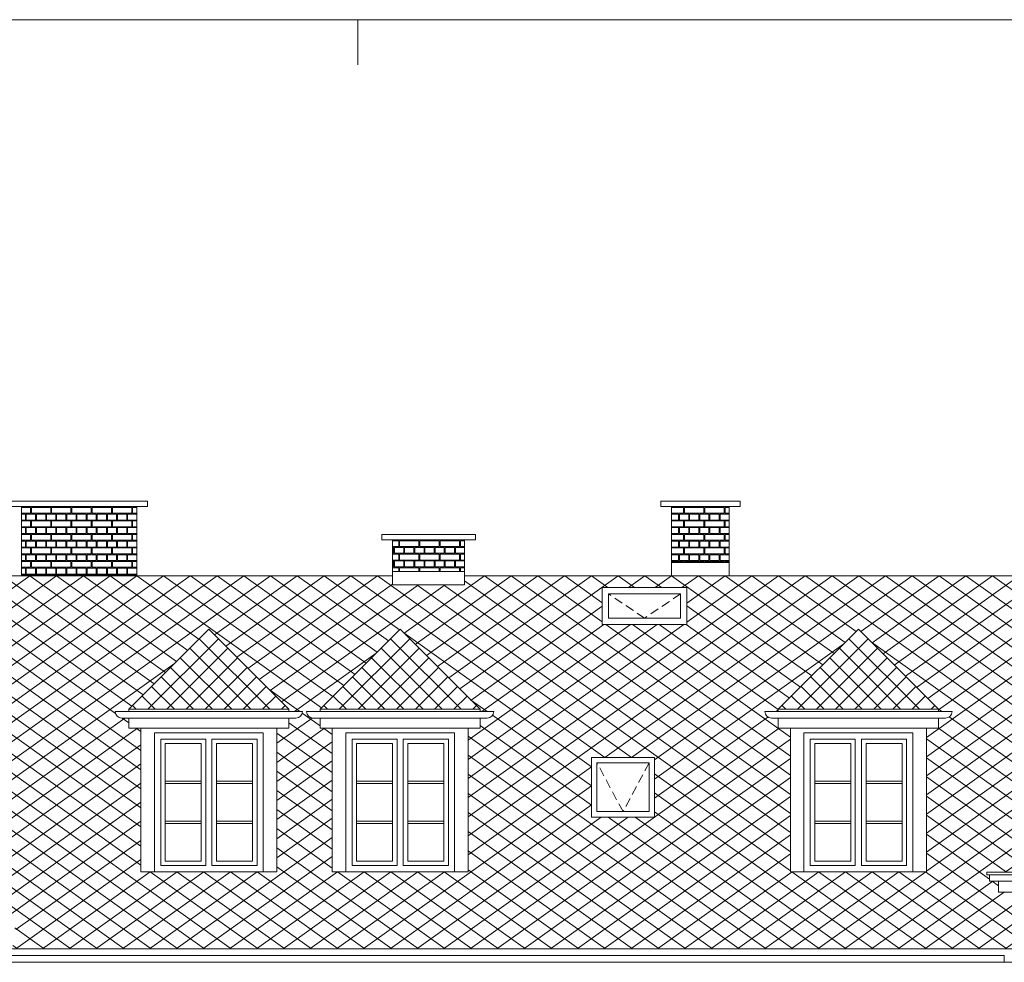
# Model space of a CAD drawing. Extents: x -394022 to -71759, y -12022 to 18278.
# Tile 15 of 91: x -306300 to -295364, y 7808 to 18278. Entities that reach past the tile are written whole.
import ezdxf

# ---------------------------------------------------------------- set-up
doc = ezdxf.new("R2010")
doc.units = 0
doc.header["$MEASUREMENT"] = 0
doc.linetypes.add('Krawędzie ukryte', pattern=[150, 100, -50])
doc.layers.add('Arch kolorystyka_Nr_Pióra__114', color=7, linetype='Continuous', lineweight=13, true_color=0xf1d696)
doc.layers.add('arch wypelnienia_Nr_Pióra__2', color=7, linetype='Continuous', lineweight=13, true_color=0x7f7f7f)
for name, color, linetype, lineweight in [('ARCH TABELA_Nr_Pióra__21', 7, 'Continuous', 13), ('INWENT DACH_Nr_Pióra__21', 7, 'Continuous', 13), ('INWENT ODWODNIENIE_Nr_Pióra__21', 7, 'Continuous', 13), ('INWENT ODWODNIENIE_Nr_Pióra__5', 7, 'Continuous', 13), ('INWENT. OKNA_Nr_Pióra__21', 7, 'Continuous', 13), ('INWENT. OKNA_Nr_Pióra__5', 7, 'Continuous', 13), ('INWENT.ŚCIANY_Nr_Pióra__21', 7, 'Continuous', 13)]:
    doc.layers.add(name, color=color, linetype=linetype, lineweight=lineweight)

# ---------------------------------------------------------------- blocks, each defined once
blk = doc.blocks.new('*X24')
at = {"layer": 'Arch kolorystyka_Nr_Pióra__114', "linetype": 'Continuous'}
for p, q in [((-299059, 12861), (-298925, 12861)), ((-298925, 12796), (-299059, 12796)), ((-298925, 12796), (-298925, 12861)), ((-298915, 12796), (-298915, 12861)), ((-298915, 12861), (-298700, 12861)), ((-298700, 12796), (-298915, 12796)), ((-298700, 12796), (-298700, 12861)), ((-298690, 12796), (-298690, 12861)), ((-298690, 12861), (-298475, 12861)), ((-298475, 12796), (-298690, 12796)), ((-298475, 12796), (-298475, 12861)), ((-298465, 12796), (-298465, 12861)), ((-298465, 12861), (-298419, 12861)), ((-298419, 12796), (-298465, 12796)), ((-298981, 12786), (-299059, 12786)), ((-298981, 12721), (-299059, 12721)), ((-299059, 12711), (-298925, 12711)), ((-298981, 12786), (-298981, 12721)), ((-298869, 12786), (-298971, 12786)), ((-298971, 12786), (-298971, 12721)), ((-298869, 12721), (-298971, 12721)), ((-298925, 12646), (-298925, 12711)), ((-298915, 12646), (-298915, 12711)), ((-298915, 12711), (-298700, 12711)), ((-298869, 12786), (-298869, 12721)), ((-298756, 12786), (-298859, 12786)), ((-298859, 12786), (-298859, 12721)), ((-298756, 12721), (-298859, 12721)), ((-298756, 12786), (-298756, 12721)), ((-298644, 12786), (-298746, 12786)), ((-298746, 12786), (-298746, 12721)), ((-298644, 12721), (-298746, 12721)), ((-298700, 12646), (-298700, 12711)), ((-298690, 12646), (-298690, 12711)), ((-298690, 12711), (-298475, 12711)), ((-298644, 12786), (-298644, 12721)), ((-298531, 12786), (-298634, 12786)), ((-298634, 12786), (-298634, 12721)), ((-298531, 12721), (-298634, 12721)), ((-298531, 12786), (-298531, 12721)), ((-298419, 12786), (-298521, 12786)), ((-298521, 12786), (-298521, 12721)), ((-298419, 12721), (-298521, 12721)), ((-298475, 12646), (-298475, 12711)), ((-298465, 12646), (-298465, 12711)), ((-298465, 12711), (-298419, 12711)), ((-298419, 12786), (-298419, 12721)), ((-298925, 12646), (-299059, 12646)), ((-298981, 12636), (-299059, 12636)), ((-298981, 12636), (-298981, 12571)), ((-298869, 12636), (-298971, 12636)), ((-298971, 12636), (-298971, 12571)), ((-298700, 12646), (-298915, 12646)), ((-298869, 12636), (-298869, 12571)), ((-298756, 12636), (-298859, 12636)), ((-298859, 12636), (-298859, 12571)), ((-298756, 12636), (-298756, 12571)), ((-298644, 12636), (-298746, 12636)), ((-298746, 12636), (-298746, 12571)), ((-298475, 12646), (-298690, 12646)), ((-298644, 12636), (-298644, 12571)), ((-298531, 12636), (-298634, 12636)), ((-298634, 12636), (-298634, 12571)), ((-298531, 12636), (-298531, 12571)), ((-298419, 12636), (-298521, 12636)), ((-298521, 12636), (-298521, 12571)), ((-298419, 12646), (-298465, 12646)), ((-298419, 12636), (-298419, 12571)), ((-298981, 12571), (-299059, 12571)), ((-299059, 12561), (-298925, 12561)), ((-298925, 12496), (-299059, 12496)), ((-298981, 12486), (-299059, 12486)), ((-298981, 12486), (-298981, 12421)), ((-298869, 12571), (-298971, 12571)), ((-298869, 12486), (-298971, 12486)), ((-298971, 12486), (-298971, 12421)), ((-298925, 12496), (-298925, 12561)), ((-298915, 12496), (-298915, 12561)), ((-298915, 12561), (-298700, 12561)), ((-298700, 12496), (-298915, 12496)), ((-298869, 12486), (-298869, 12421)), ((-298756, 12571), (-298859, 12571)), ((-298756, 12486), (-298859, 12486)), ((-298859, 12486), (-298859, 12421)), ((-298756, 12486), (-298756, 12421)), ((-298644, 12571), (-298746, 12571)), ((-298644, 12486), (-298746, 12486)), ((-298746, 12486), (-298746, 12421)), ((-298700, 12496), (-298700, 12561)), ((-298690, 12496), (-298690, 12561)), ((-298690, 12561), (-298475, 12561)), ((-298475, 12496), (-298690, 12496)), ((-298644, 12486), (-298644, 12421)), ((-298531, 12571), (-298634, 12571)), ((-298531, 12486), (-298634, 12486)), ((-298634, 12486), (-298634, 12421)), ((-298531, 12486), (-298531, 12421)), ((-298419, 12571), (-298521, 12571)), ((-298419, 12486), (-298521, 12486)), ((-298521, 12486), (-298521, 12421)), ((-298475, 12496), (-298475, 12561)), ((-298465, 12496), (-298465, 12561)), ((-298465, 12561), (-298419, 12561)), ((-298419, 12496), (-298465, 12496)), ((-298419, 12486), (-298419, 12421)), ((-298981, 12421), (-299059, 12421)), ((-299059, 12411), (-298925, 12411)), ((-298869, 12421), (-298971, 12421)), ((-298925, 12346), (-298925, 12411)), ((-298915, 12346), (-298915, 12411)), ((-298915, 12411), (-298700, 12411)), ((-298756, 12421), (-298859, 12421)), ((-298644, 12421), (-298746, 12421)), ((-298700, 12346), (-298700, 12411)), ((-298690, 12346), (-298690, 12411)), ((-298690, 12411), (-298475, 12411)), ((-298531, 12421), (-298634, 12421)), ((-298419, 12421), (-298521, 12421)), ((-298475, 12346), (-298475, 12411)), ((-298465, 12346), (-298465, 12411)), ((-298465, 12411), (-298419, 12411)), ((-298925, 12346), (-299059, 12346)), ((-298981, 12336), (-299059, 12336)), ((-298981, 12271), (-299059, 12271)), ((-299059, 12261), (-298925, 12261)), ((-298981, 12336), (-298981, 12271)), ((-298869, 12336), (-298971, 12336)), ((-298971, 12336), (-298971, 12271)), ((-298869, 12271), (-298971, 12271)), ((-298925, 12251), (-298925, 12261)), ((-298700, 12346), (-298915, 12346)), ((-298915, 12251), (-298915, 12261)), ((-298915, 12261), (-298700, 12261)), ((-298869, 12336), (-298869, 12271)), ((-298756, 12336), (-298859, 12336)), ((-298859, 12336), (-298859, 12271)), ((-298756, 12271), (-298859, 12271)), ((-298756, 12336), (-298756, 12271)), ((-298644, 12336), (-298746, 12336)), ((-298746, 12336), (-298746, 12271)), ((-298644, 12271), (-298746, 12271)), ((-298700, 12251), (-298700, 12261)), ((-298475, 12346), (-298690, 12346)), ((-298690, 12251), (-298690, 12261)), ((-298690, 12261), (-298475, 12261)), ((-298644, 12336), (-298644, 12271)), ((-298531, 12336), (-298634, 12336)), ((-298634, 12336), (-298634, 12271)), ((-298531, 12271), (-298634, 12271)), ((-298531, 12336), (-298531, 12271)), ((-298419, 12336), (-298521, 12336)), ((-298521, 12336), (-298521, 12271)), ((-298419, 12271), (-298521, 12271)), ((-298475, 12251), (-298475, 12261)), ((-298419, 12346), (-298465, 12346)), ((-298465, 12251), (-298465, 12261)), ((-298465, 12261), (-298419, 12261)), ((-298419, 12336), (-298419, 12271))]:
    blk.add_line(p, q, dxfattribs=at)
blk = doc.blocks.new('Wypełnienie_12')
at = {"layer": 'Arch kolorystyka_Nr_Pióra__114', "linetype": 'Continuous'}
blk.add_blockref('*X24', (0, 0), dxfattribs=at)
blk = doc.blocks.new('*X26')
at = {"layer": 'Arch kolorystyka_Nr_Pióra__114', "linetype": 'Continuous'}
for p, q in [((-306279, 12861), (-306180, 12861)), ((-306180, 12796), (-306279, 12796)), ((-306180, 12796), (-306180, 12861)), ((-306170, 12796), (-306170, 12861)), ((-306170, 12861), (-305955, 12861)), ((-305955, 12796), (-306170, 12796)), ((-305955, 12796), (-305955, 12861)), ((-305945, 12796), (-305945, 12861)), ((-305945, 12861), (-305730, 12861)), ((-305730, 12796), (-305945, 12796)), ((-305730, 12796), (-305730, 12861)), ((-305720, 12796), (-305720, 12861)), ((-305720, 12861), (-305505, 12861)), ((-305505, 12796), (-305720, 12796)), ((-305505, 12796), (-305505, 12861)), ((-305495, 12796), (-305495, 12861)), ((-305495, 12861), (-305280, 12861)), ((-305280, 12796), (-305495, 12796)), ((-305280, 12796), (-305280, 12861)), ((-305270, 12796), (-305270, 12861)), ((-305270, 12861), (-305055, 12861)), ((-305055, 12796), (-305270, 12796)), ((-305055, 12796), (-305055, 12861)), ((-305045, 12796), (-305045, 12861)), ((-305045, 12861), (-304999, 12861)), ((-304999, 12796), (-305045, 12796)), ((-306236, 12786), (-306279, 12786)), ((-306236, 12721), (-306279, 12721)), ((-306279, 12711), (-306180, 12711)), ((-306236, 12786), (-306236, 12721)), ((-306124, 12786), (-306226, 12786)), ((-306226, 12786), (-306226, 12721)), ((-306124, 12721), (-306226, 12721)), ((-306180, 12646), (-306180, 12711)), ((-306170, 12646), (-306170, 12711)), ((-306170, 12711), (-305955, 12711)), ((-306124, 12786), (-306124, 12721)), ((-306011, 12786), (-306114, 12786)), ((-306114, 12786), (-306114, 12721)), ((-306011, 12721), (-306114, 12721)), ((-306011, 12786), (-306011, 12721)), ((-305899, 12786), (-306001, 12786)), ((-306001, 12786), (-306001, 12721)), ((-305899, 12721), (-306001, 12721)), ((-305955, 12646), (-305955, 12711)), ((-305945, 12646), (-305945, 12711)), ((-305945, 12711), (-305730, 12711)), ((-305899, 12786), (-305899, 12721)), ((-305786, 12786), (-305889, 12786)), ((-305889, 12786), (-305889, 12721)), ((-305786, 12721), (-305889, 12721)), ((-305786, 12786), (-305786, 12721)), ((-305674, 12786), (-305776, 12786)), ((-305776, 12786), (-305776, 12721)), ((-305674, 12721), (-305776, 12721)), ((-305730, 12646), (-305730, 12711)), ((-305720, 12646), (-305720, 12711)), ((-305720, 12711), (-305505, 12711)), ((-305674, 12786), (-305674, 12721)), ((-305561, 12786), (-305664, 12786)), ((-305664, 12786), (-305664, 12721)), ((-305561, 12721), (-305664, 12721)), ((-305561, 12786), (-305561, 12721)), ((-305449, 12786), (-305551, 12786)), ((-305551, 12786), (-305551, 12721)), ((-305449, 12721), (-305551, 12721)), ((-305505, 12646), (-305505, 12711)), ((-305495, 12646), (-305495, 12711)), ((-305495, 12711), (-305280, 12711)), ((-305449, 12786), (-305449, 12721)), ((-305336, 12786), (-305439, 12786)), ((-305439, 12786), (-305439, 12721)), ((-305336, 12721), (-305439, 12721)), ((-305336, 12786), (-305336, 12721)), ((-305224, 12786), (-305326, 12786)), ((-305326, 12786), (-305326, 12721)), ((-305224, 12721), (-305326, 12721)), ((-305280, 12646), (-305280, 12711)), ((-305270, 12646), (-305270, 12711)), ((-305270, 12711), (-305055, 12711)), ((-305224, 12786), (-305224, 12721)), ((-305111, 12786), (-305214, 12786)), ((-305214, 12786), (-305214, 12721)), ((-305111, 12721), (-305214, 12721)), ((-305111, 12786), (-305111, 12721)), ((-304999, 12786), (-305101, 12786)), ((-305101, 12786), (-305101, 12721)), ((-304999, 12721), (-305101, 12721)), ((-305055, 12646), (-305055, 12711)), ((-305045, 12646), (-305045, 12711)), ((-305045, 12711), (-304999, 12711)), ((-304999, 12786), (-304999, 12721)), ((-306180, 12646), (-306279, 12646)), ((-306236, 12636), (-306279, 12636)), ((-306236, 12636), (-306236, 12571)), ((-306124, 12636), (-306226, 12636)), ((-306226, 12636), (-306226, 12571)), ((-305955, 12646), (-306170, 12646)), ((-306124, 12636), (-306124, 12571)), ((-306011, 12636), (-306114, 12636)), ((-306114, 12636), (-306114, 12571)), ((-306011, 12636), (-306011, 12571)), ((-305899, 12636), (-306001, 12636)), ((-306001, 12636), (-306001, 12571)), ((-305730, 12646), (-305945, 12646)), ((-305899, 12636), (-305899, 12571)), ((-305786, 12636), (-305889, 12636)), ((-305889, 12636), (-305889, 12571)), ((-305786, 12636), (-305786, 12571)), ((-305674, 12636), (-305776, 12636)), ((-305776, 12636), (-305776, 12571)), ((-305505, 12646), (-305720, 12646)), ((-305674, 12636), (-305674, 12571)), ((-305561, 12636), (-305664, 12636)), ((-305664, 12636), (-305664, 12571)), ((-305561, 12636), (-305561, 12571)), ((-305449, 12636), (-305551, 12636)), ((-305551, 12636), (-305551, 12571)), ((-305280, 12646), (-305495, 12646)), ((-305449, 12636), (-305449, 12571)), ((-305336, 12636), (-305439, 12636)), ((-305439, 12636), (-305439, 12571)), ((-305336, 12636), (-305336, 12571)), ((-305224, 12636), (-305326, 12636)), ((-305326, 12636), (-305326, 12571)), ((-305055, 12646), (-305270, 12646)), ((-305224, 12636), (-305224, 12571)), ((-305111, 12636), (-305214, 12636)), ((-305214, 12636), (-305214, 12571)), ((-305111, 12636), (-305111, 12571)), ((-304999, 12636), (-305101, 12636)), ((-305101, 12636), (-305101, 12571)), ((-304999, 12646), (-305045, 12646)), ((-304999, 12636), (-304999, 12571)), ((-306236, 12571), (-306279, 12571)), ((-306279, 12561), (-306180, 12561)), ((-306180, 12496), (-306279, 12496)), ((-306236, 12486), (-306279, 12486)), ((-306236, 12486), (-306236, 12421)), ((-306124, 12571), (-306226, 12571)), ((-306124, 12486), (-306226, 12486)), ((-306226, 12486), (-306226, 12421)), ((-306180, 12496), (-306180, 12561)), ((-306170, 12496), (-306170, 12561)), ((-306170, 12561), (-305955, 12561)), ((-305955, 12496), (-306170, 12496)), ((-306124, 12486), (-306124, 12421)), ((-306011, 12571), (-306114, 12571)), ((-306011, 12486), (-306114, 12486)), ((-306114, 12486), (-306114, 12421)), ((-306011, 12486), (-306011, 12421)), ((-305899, 12571), (-306001, 12571)), ((-305899, 12486), (-306001, 12486)), ((-306001, 12486), (-306001, 12421)), ((-305955, 12496), (-305955, 12561)), ((-305945, 12496), (-305945, 12561)), ((-305945, 12561), (-305730, 12561)), ((-305730, 12496), (-305945, 12496)), ((-305899, 12486), (-305899, 12421)), ((-305786, 12571), (-305889, 12571)), ((-305786, 12486), (-305889, 12486)), ((-305889, 12486), (-305889, 12421)), ((-305786, 12486), (-305786, 12421)), ((-305674, 12571), (-305776, 12571)), ((-305674, 12486), (-305776, 12486)), ((-305776, 12486), (-305776, 12421)), ((-305730, 12496), (-305730, 12561)), ((-305720, 12496), (-305720, 12561)), ((-305720, 12561), (-305505, 12561)), ((-305505, 12496), (-305720, 12496)), ((-305674, 12486), (-305674, 12421)), ((-305561, 12571), (-305664, 12571)), ((-305561, 12486), (-305664, 12486)), ((-305664, 12486), (-305664, 12421)), ((-305561, 12486), (-305561, 12421)), ((-305449, 12571), (-305551, 12571)), ((-305449, 12486), (-305551, 12486)), ((-305551, 12486), (-305551, 12421)), ((-305505, 12496), (-305505, 12561)), ((-305495, 12496), (-305495, 12561)), ((-305495, 12561), (-305280, 12561)), ((-305280, 12496), (-305495, 12496)), ((-305449, 12486), (-305449, 12421)), ((-305336, 12571), (-305439, 12571)), ((-305336, 12486), (-305439, 12486)), ((-305439, 12486), (-305439, 12421)), ((-305336, 12486), (-305336, 12421)), ((-305224, 12571), (-305326, 12571)), ((-305224, 12486), (-305326, 12486)), ((-305326, 12486), (-305326, 12421)), ((-305280, 12496), (-305280, 12561)), ((-305270, 12496), (-305270, 12561)), ((-305270, 12561), (-305055, 12561)), ((-305055, 12496), (-305270, 12496)), ((-305224, 12486), (-305224, 12421)), ((-305111, 12571), (-305214, 12571)), ((-305111, 12486), (-305214, 12486)), ((-305214, 12486), (-305214, 12421)), ((-305111, 12486), (-305111, 12421)), ((-304999, 12571), (-305101, 12571)), ((-304999, 12486), (-305101, 12486)), ((-305101, 12486), (-305101, 12421)), ((-305055, 12496), (-305055, 12561)), ((-305045, 12496), (-305045, 12561)), ((-305045, 12561), (-304999, 12561)), ((-304999, 12496), (-305045, 12496)), ((-304999, 12486), (-304999, 12421)), ((-306236, 12421), (-306279, 12421)), ((-306279, 12411), (-306180, 12411)), ((-306124, 12421), (-306226, 12421)), ((-306180, 12346), (-306180, 12411)), ((-306170, 12346), (-306170, 12411)), ((-306170, 12411), (-305955, 12411)), ((-306011, 12421), (-306114, 12421)), ((-305899, 12421), (-306001, 12421)), ((-305955, 12346), (-305955, 12411)), ((-305945, 12346), (-305945, 12411)), ((-305945, 12411), (-305730, 12411)), ((-305786, 12421), (-305889, 12421)), ((-305674, 12421), (-305776, 12421)), ((-305730, 12346), (-305730, 12411)), ((-305720, 12346), (-305720, 12411)), ((-305720, 12411), (-305505, 12411)), ((-305561, 12421), (-305664, 12421)), ((-305449, 12421), (-305551, 12421)), ((-305505, 12346), (-305505, 12411)), ((-305495, 12346), (-305495, 12411)), ((-305495, 12411), (-305280, 12411)), ((-305336, 12421), (-305439, 12421)), ((-305224, 12421), (-305326, 12421)), ((-305280, 12346), (-305280, 12411)), ((-305270, 12346), (-305270, 12411)), ((-305270, 12411), (-305055, 12411)), ((-305111, 12421), (-305214, 12421)), ((-304999, 12421), (-305101, 12421)), ((-305055, 12346), (-305055, 12411)), ((-305045, 12346), (-305045, 12411)), ((-305045, 12411), (-304999, 12411)), ((-306180, 12346), (-306279, 12346)), ((-306236, 12336), (-306279, 12336)), ((-306236, 12271), (-306279, 12271)), ((-306279, 12261), (-306180, 12261)), ((-306236, 12336), (-306236, 12271)), ((-306124, 12336), (-306226, 12336)), ((-306226, 12336), (-306226, 12271)), ((-306124, 12271), (-306226, 12271)), ((-306180, 12196), (-306180, 12261)), ((-305955, 12346), (-306170, 12346)), ((-306170, 12196), (-306170, 12261)), ((-306170, 12261), (-305955, 12261)), ((-306124, 12336), (-306124, 12271)), ((-306011, 12336), (-306114, 12336)), ((-306114, 12336), (-306114, 12271)), ((-306011, 12271), (-306114, 12271)), ((-306011, 12336), (-306011, 12271)), ((-305899, 12336), (-306001, 12336)), ((-306001, 12336), (-306001, 12271)), ((-305899, 12271), (-306001, 12271)), ((-305955, 12196), (-305955, 12261)), ((-305730, 12346), (-305945, 12346)), ((-305945, 12196), (-305945, 12261)), ((-305945, 12261), (-305730, 12261)), ((-305899, 12336), (-305899, 12271)), ((-305786, 12336), (-305889, 12336)), ((-305889, 12336), (-305889, 12271)), ((-305786, 12271), (-305889, 12271)), ((-305786, 12336), (-305786, 12271)), ((-305674, 12336), (-305776, 12336)), ((-305776, 12336), (-305776, 12271)), ((-305674, 12271), (-305776, 12271)), ((-305730, 12196), (-305730, 12261)), ((-305505, 12346), (-305720, 12346)), ((-305720, 12196), (-305720, 12261)), ((-305720, 12261), (-305505, 12261)), ((-305674, 12336), (-305674, 12271)), ((-305561, 12336), (-305664, 12336)), ((-305664, 12336), (-305664, 12271)), ((-305561, 12271), (-305664, 12271)), ((-305561, 12336), (-305561, 12271)), ((-305449, 12336), (-305551, 12336)), ((-305551, 12336), (-305551, 12271)), ((-305449, 12271), (-305551, 12271)), ((-305505, 12196), (-305505, 12261)), ((-305280, 12346), (-305495, 12346)), ((-305495, 12196), (-305495, 12261)), ((-305495, 12261), (-305280, 12261)), ((-305449, 12336), (-305449, 12271)), ((-305336, 12336), (-305439, 12336)), ((-305439, 12336), (-305439, 12271)), ((-305336, 12271), (-305439, 12271)), ((-305336, 12336), (-305336, 12271)), ((-305224, 12336), (-305326, 12336)), ((-305326, 12336), (-305326, 12271)), ((-305224, 12271), (-305326, 12271)), ((-305280, 12196), (-305280, 12261)), ((-305055, 12346), (-305270, 12346)), ((-305270, 12196), (-305270, 12261)), ((-305270, 12261), (-305055, 12261)), ((-305224, 12336), (-305224, 12271)), ((-305111, 12336), (-305214, 12336)), ((-305214, 12336), (-305214, 12271)), ((-305111, 12271), (-305214, 12271)), ((-305111, 12336), (-305111, 12271)), ((-304999, 12336), (-305101, 12336)), ((-305101, 12336), (-305101, 12271)), ((-304999, 12271), (-305101, 12271)), ((-305055, 12196), (-305055, 12261)), ((-304999, 12346), (-305045, 12346)), ((-305045, 12196), (-305045, 12261)), ((-305045, 12261), (-304999, 12261)), ((-304999, 12336), (-304999, 12271)), ((-306180, 12196), (-306279, 12196)), ((-306236, 12186), (-306279, 12186)), ((-306236, 12186), (-306236, 12121)), ((-306124, 12186), (-306226, 12186)), ((-306226, 12186), (-306226, 12121)), ((-305955, 12196), (-306170, 12196)), ((-306124, 12186), (-306124, 12121)), ((-306011, 12186), (-306114, 12186)), ((-306114, 12186), (-306114, 12121)), ((-306011, 12186), (-306011, 12121)), ((-305899, 12186), (-306001, 12186)), ((-306001, 12186), (-306001, 12121)), ((-305730, 12196), (-305945, 12196)), ((-305899, 12186), (-305899, 12121)), ((-305786, 12186), (-305889, 12186)), ((-305889, 12186), (-305889, 12121)), ((-305786, 12186), (-305786, 12121)), ((-305674, 12186), (-305776, 12186)), ((-305776, 12186), (-305776, 12121)), ((-305505, 12196), (-305720, 12196)), ((-305674, 12186), (-305674, 12121)), ((-305561, 12186), (-305664, 12186)), ((-305664, 12186), (-305664, 12121)), ((-305561, 12186), (-305561, 12121)), ((-305449, 12186), (-305551, 12186)), ((-305551, 12186), (-305551, 12121)), ((-305280, 12196), (-305495, 12196)), ((-305449, 12186), (-305449, 12121)), ((-305336, 12186), (-305439, 12186)), ((-305439, 12186), (-305439, 12121)), ((-305336, 12186), (-305336, 12121)), ((-305224, 12186), (-305326, 12186)), ((-305326, 12186), (-305326, 12121)), ((-305055, 12196), (-305270, 12196)), ((-305224, 12186), (-305224, 12121)), ((-305111, 12186), (-305214, 12186)), ((-305214, 12186), (-305214, 12121)), ((-305111, 12186), (-305111, 12121)), ((-304999, 12186), (-305101, 12186)), ((-305101, 12186), (-305101, 12121)), ((-304999, 12196), (-305045, 12196)), ((-304999, 12186), (-304999, 12121)), ((-306236, 12121), (-306279, 12121)), ((-306279, 12111), (-306180, 12111)), ((-306124, 12121), (-306226, 12121)), ((-306180, 12101), (-306180, 12111)), ((-306170, 12101), (-306170, 12111)), ((-306170, 12111), (-305955, 12111)), ((-306011, 12121), (-306114, 12121)), ((-305899, 12121), (-306001, 12121)), ((-305955, 12101), (-305955, 12111)), ((-305945, 12101), (-305945, 12111)), ((-305945, 12111), (-305730, 12111)), ((-305786, 12121), (-305889, 12121)), ((-305674, 12121), (-305776, 12121)), ((-305730, 12101), (-305730, 12111)), ((-305720, 12101), (-305720, 12111)), ((-305720, 12111), (-305505, 12111)), ((-305561, 12121), (-305664, 12121)), ((-305449, 12121), (-305551, 12121)), ((-305505, 12101), (-305505, 12111)), ((-305495, 12101), (-305495, 12111)), ((-305495, 12111), (-305280, 12111)), ((-305336, 12121), (-305439, 12121)), ((-305224, 12121), (-305326, 12121)), ((-305280, 12101), (-305280, 12111)), ((-305270, 12101), (-305270, 12111)), ((-305270, 12111), (-305055, 12111)), ((-305111, 12121), (-305214, 12121)), ((-304999, 12121), (-305101, 12121)), ((-305055, 12101), (-305055, 12111)), ((-305045, 12101), (-305045, 12111)), ((-305045, 12111), (-304999, 12111))]:
    blk.add_line(p, q, dxfattribs=at)
blk = doc.blocks.new('Wypełnienie_13')
at = {"layer": 'Arch kolorystyka_Nr_Pióra__114', "linetype": 'Continuous'}
blk.add_blockref('*X26', (0, 0), dxfattribs=at)
blk = doc.blocks.new('*X30')
at = {"layer": 'Arch kolorystyka_Nr_Pióra__114', "linetype": 'Continuous'}
for p, q in [((-302159, 12491), (-302090, 12491)), ((-302090, 12426), (-302090, 12491)), ((-302080, 12426), (-302080, 12491)), ((-302080, 12491), (-301865, 12491)), ((-301865, 12426), (-301865, 12491)), ((-301855, 12426), (-301855, 12491)), ((-301855, 12491), (-301640, 12491)), ((-301640, 12426), (-301640, 12491)), ((-301630, 12426), (-301630, 12491)), ((-301630, 12491), (-301415, 12491)), ((-301415, 12426), (-301415, 12491)), ((-301405, 12426), (-301405, 12491)), ((-301405, 12491), (-301359, 12491)), ((-302090, 12426), (-302159, 12426)), ((-302146, 12416), (-302159, 12416)), ((-302146, 12416), (-302146, 12351)), ((-302034, 12416), (-302136, 12416)), ((-302136, 12416), (-302136, 12351)), ((-301865, 12426), (-302080, 12426)), ((-302034, 12416), (-302034, 12351)), ((-301921, 12416), (-302024, 12416)), ((-302024, 12416), (-302024, 12351)), ((-301921, 12416), (-301921, 12351)), ((-301809, 12416), (-301911, 12416)), ((-301911, 12416), (-301911, 12351)), ((-301640, 12426), (-301855, 12426)), ((-301809, 12416), (-301809, 12351)), ((-301696, 12416), (-301799, 12416)), ((-301799, 12416), (-301799, 12351)), ((-301696, 12416), (-301696, 12351)), ((-301584, 12416), (-301686, 12416)), ((-301686, 12416), (-301686, 12351)), ((-301415, 12426), (-301630, 12426)), ((-301584, 12416), (-301584, 12351)), ((-301471, 12416), (-301574, 12416)), ((-301574, 12416), (-301574, 12351)), ((-301471, 12416), (-301471, 12351)), ((-301359, 12416), (-301461, 12416)), ((-301461, 12416), (-301461, 12351)), ((-301359, 12426), (-301405, 12426)), ((-301359, 12416), (-301359, 12351)), ((-302146, 12351), (-302159, 12351)), ((-302159, 12341), (-302090, 12341)), ((-302090, 12276), (-302159, 12276)), ((-302146, 12266), (-302159, 12266)), ((-302146, 12266), (-302146, 12201)), ((-302034, 12351), (-302136, 12351)), ((-302034, 12266), (-302136, 12266)), ((-302136, 12266), (-302136, 12201)), ((-302090, 12276), (-302090, 12341)), ((-302080, 12276), (-302080, 12341)), ((-302080, 12341), (-301865, 12341)), ((-301865, 12276), (-302080, 12276)), ((-302034, 12266), (-302034, 12201)), ((-301921, 12351), (-302024, 12351)), ((-301921, 12266), (-302024, 12266)), ((-302024, 12266), (-302024, 12201)), ((-301921, 12266), (-301921, 12201)), ((-301809, 12351), (-301911, 12351)), ((-301809, 12266), (-301911, 12266)), ((-301911, 12266), (-301911, 12201)), ((-301865, 12276), (-301865, 12341)), ((-301855, 12276), (-301855, 12341)), ((-301855, 12341), (-301640, 12341)), ((-301640, 12276), (-301855, 12276)), ((-301809, 12266), (-301809, 12201)), ((-301696, 12351), (-301799, 12351)), ((-301696, 12266), (-301799, 12266)), ((-301799, 12266), (-301799, 12201)), ((-301696, 12266), (-301696, 12201)), ((-301584, 12351), (-301686, 12351)), ((-301584, 12266), (-301686, 12266)), ((-301686, 12266), (-301686, 12201)), ((-301640, 12276), (-301640, 12341)), ((-301630, 12276), (-301630, 12341)), ((-301630, 12341), (-301415, 12341)), ((-301415, 12276), (-301630, 12276)), ((-301584, 12266), (-301584, 12201)), ((-301471, 12351), (-301574, 12351)), ((-301471, 12266), (-301574, 12266)), ((-301574, 12266), (-301574, 12201)), ((-301471, 12266), (-301471, 12201)), ((-301359, 12351), (-301461, 12351)), ((-301359, 12266), (-301461, 12266)), ((-301461, 12266), (-301461, 12201)), ((-301415, 12276), (-301415, 12341)), ((-301405, 12276), (-301405, 12341)), ((-301405, 12341), (-301359, 12341)), ((-301359, 12276), (-301405, 12276)), ((-301359, 12266), (-301359, 12201)), ((-302146, 12201), (-302159, 12201)), ((-302159, 12191), (-302090, 12191)), ((-302034, 12201), (-302136, 12201)), ((-302090, 12151), (-302090, 12191)), ((-302080, 12151), (-302080, 12191)), ((-302080, 12191), (-301865, 12191)), ((-301921, 12201), (-302024, 12201)), ((-301809, 12201), (-301911, 12201)), ((-301865, 12151), (-301865, 12191)), ((-301855, 12151), (-301855, 12191)), ((-301855, 12191), (-301640, 12191)), ((-301696, 12201), (-301799, 12201)), ((-301584, 12201), (-301686, 12201)), ((-301640, 12151), (-301640, 12191)), ((-301630, 12151), (-301630, 12191)), ((-301630, 12191), (-301415, 12191)), ((-301471, 12201), (-301574, 12201)), ((-301359, 12201), (-301461, 12201)), ((-301415, 12151), (-301415, 12191)), ((-301405, 12151), (-301405, 12191)), ((-301405, 12191), (-301359, 12191))]:
    blk.add_line(p, q, dxfattribs=at)
blk = doc.blocks.new('Wypełnienie_15')
at = {"layer": 'Arch kolorystyka_Nr_Pióra__114', "linetype": 'Continuous'}
blk.add_blockref('*X30', (0, 0), dxfattribs=at)

msp = doc.modelspace()

# ---------------------------------------------------------------- hatches: boundary and pattern name
at = {"layer": 'arch wypelnienia_Nr_Pióra__2', "linetype": 'Continuous'}
h = msp.add_hatch(dxfattribs=at)
h.set_pattern_fill('Concrete_Block', color=256, style=0, pattern_type=2)
h.set_pattern_definition([(144.4623, (-299058.74, 12100.65), (148.4924, 106.066), []), (35.5377, (-299058.74, 12100.65), (-148.4924, 106.066), [])])
h.paths.add_polyline_path([(-308293.1, 12100.6), (-306588.7, 10869), (-306438.7, 10868.4, -0.4062368), (-306513.7, 10793.4), (-306588.7, 10793.4), (-306588.7, 10653.2), (-306788.7, 10653.2), (-306788.7, 8765), (-306320.4, 8145.4), (-306320.4, 8075), (-306328.7, 8075), (-306328.7, 8053.2), (-306348.7, 8053.2), (-306348.7, 8023.2), (-306368.7, 8023.2), (-306368.7, 7993.2), (-306388.7, 7993.2), (-306388.7, 7957.6), (-295228.7, 7957.6), (-295228.7, 8488.2), (-295328.7, 8488.2), (-295328.7, 8588.2), (-295428.7, 8588.2), (-295428.7, 8708.2), (-295528.7, 8708.2), (-295528.7, 8778.2), (-295558.7, 8778.2), (-295558.7, 8808.2), (-290128.7, 8808.2), (-290078.7, 8808.2), (-289228.7, 9296.1), (-289228.7, 9324.8), (-289228.7, 10408.2), (-289363.7, 10408.2), (-289363.7, 10520.3), (-289438.7, 10520.3, -0.4118753), (-289513.7, 10594.7), (-289363.7, 10594.7), (-289363.7, 10618.2), (-288473.7, 11508.2), (-288118.7, 11508.2), (-288118.7, 12100.6), (-298418.7, 12100.6), (-299058.7, 12100.6), (-301358.7, 12100.6), (-301358.7, 12000.6), (-302158.7, 12000.6), (-302158.7, 12100.6), (-306548.7, 12100.6), (-306548.7, 11774.4), (-307738.7, 11774.4), (-307738.7, 12100.6)], flags=0)
h.paths.add_polyline_path([(-305163.7, 10520.3, -0.4118753), (-305238.7, 10594.7), (-305088.7, 10594.7), (-305088.7, 10618.2), (-304198.7, 11508.2), (-303308.7, 10618.2), (-303308.7, 10594.7), (-303158.7, 10594.7, -0.4118753), (-303233.7, 10520.3), (-303308.7, 10520.3), (-303308.7, 10408.2), (-303443.7, 10408.2), (-303443.7, 8813.2), (-303593.7, 8813.2), (-304803.7, 8813.2), (-304953.7, 8813.2), (-304953.7, 10408.2), (-305088.7, 10408.2), (-305088.7, 10520.3)], flags=0)
h.paths.add_polyline_path([(-303113.7, 10594.7), (-302963.7, 10594.7), (-302963.7, 10618.2), (-302073.7, 11508.2), (-301183.7, 10618.2), (-301183.7, 10594.7), (-301033.7, 10594.7, -0.4118753), (-301108.7, 10520.3), (-301183.7, 10520.3), (-301183.7, 10408.2), (-301318.7, 10408.2), (-301318.7, 8813.2), (-301468.7, 8813.2), (-302678.7, 8813.2), (-302828.7, 8813.2), (-302828.7, 10408.2), (-302963.7, 10408.2), (-302963.7, 10520.3), (-303038.7, 10520.3, -0.4118753)], flags=0)
h.paths.add_polyline_path([(-297948.7, 10520.3, -0.4142136), (-298023.7, 10595.3), (-297873.7, 10595.3), (-297873.7, 10618.2), (-296983.7, 11508.2), (-296093.7, 10618.2), (-296093.7, 10595.3), (-296093.7, 10594.7), (-295943.7, 10594.7, -0.4118753), (-296018.7, 10520.3), (-296093.7, 10520.3), (-296093.7, 10408.2), (-296228.7, 10408.2), (-296228.7, 8813.2), (-297738.7, 8813.2), (-297738.7, 10408.2), (-297873.7, 10408.2), (-297873.7, 10520.3)], flags=0)
h.paths.add_polyline_path([(-293973.7, 10595.3), (-293823.7, 10595.3), (-293823.7, 10618.2), (-292933.7, 11508.2), (-292043.7, 10618.2), (-292043.7, 10595.3), (-292043.7, 10594.7), (-291893.7, 10594.7, -0.4118753), (-291968.7, 10520.3), (-292043.7, 10520.3), (-292043.7, 10408.2), (-292178.7, 10408.2), (-292178.7, 8813.2), (-293688.7, 8813.2), (-293688.7, 10408.2), (-293823.7, 10408.2), (-293823.7, 10520.3), (-293898.7, 10520.3, -0.4142136)], flags=0)
h.paths.add_polyline_path([(-299948.7, 9421.5), (-299948.7, 10084.7), (-299248.7, 10084.7), (-299248.7, 9421.5)], flags=0)
h.paths.add_polyline_path([(-291458.7, 9421.5), (-291458.7, 10084.7), (-290758.7, 10084.7), (-290758.7, 9421.5)], flags=0)
h.paths.add_polyline_path([(-299828.7, 11562), (-299828.7, 11970.2), (-298888.7, 11970.2), (-298888.7, 11562)], flags=0)
h = msp.add_hatch(dxfattribs=at)
h.set_pattern_fill('Concrete_Block', color=256, style=0, pattern_type=2)
h.set_pattern_definition([(135, (-304198.74, 11508.18), (106.066, 106.066), []), (45, (-304198.74, 11508.18), (-106.066, 106.066), [])])
h.paths.add_polyline_path([(-305088.7, 10618.2), (-304198.7, 11508.2), (-303308.7, 10618.2)], flags=0)
h = msp.add_hatch(dxfattribs=at)
h.set_pattern_fill('Concrete_Block', color=256, style=0, pattern_type=2)
h.set_pattern_definition([(135, (-302073.74, 11508.18), (106.066, 106.066), []), (45, (-302073.74, 11508.18), (-106.066, 106.066), [])])
h.paths.add_polyline_path([(-302963.7, 10618.2), (-302073.7, 11508.2), (-301183.7, 10618.2)], flags=0)
h = msp.add_hatch(dxfattribs=at)
h.set_pattern_fill('Concrete_Block', color=256, style=0, pattern_type=2)
h.set_pattern_definition([(135, (-296983.74, 11508.18), (106.066, 106.066), []), (45, (-296983.74, 11508.18), (-106.066, 106.066), [])])
h.paths.add_polyline_path([(-297873.7, 10618.2), (-296983.7, 11508.2), (-296093.7, 10618.2)], flags=0)

# ---------------------------------------------------------------- linework, layer by layer
at = {"layer": 'ARCH TABELA_Nr_Pióra__21', "linetype": 'Continuous'}
for p, q in [((-323543.7, 18278.4), (-266543.7, 18278.4)), ((-302543.7, 17778.4), (-302543.7, 18278.4))]:
    msp.add_line(p, q, dxfattribs=at)
at = {"layer": 'INWENT DACH_Nr_Pióra__21', "linetype": 'Continuous'}
for p, q in [((-304878.7, 12930.6), (-306398.7, 12930.6)), ((-304878.7, 12930.6), (-304878.7, 12870.6)), ((-299178.7, 12930.6), (-299178.7, 12870.6)), ((-298298.7, 12930.6), (-299178.7, 12930.6)), ((-298298.7, 12930.6), (-298298.7, 12870.6)), ((-304878.7, 12870.6), (-306398.7, 12870.6)), ((-298298.7, 12870.6), (-299178.7, 12870.6)), ((-298418.7, 12250.6), (-299058.7, 12250.6)), ((-302158.7, 12100.6), (-306548.7, 12100.6)), ((-299058.7, 12100.6), (-301358.7, 12100.6)), ((-298418.7, 12100.6), (-299058.7, 12100.6)), ((-288118.7, 12100.6), (-298418.7, 12100.6)), ((-305088.7, 10618.2), (-304198.7, 11508.2)), ((-303308.7, 10618.2), (-304198.7, 11508.2)), ((-302963.7, 10618.2), (-302073.7, 11508.2)), ((-301183.7, 10618.2), (-302073.7, 11508.2)), ((-297873.7, 10618.2), (-296983.7, 11508.2)), ((-296093.7, 10618.2), (-296983.7, 11508.2)), ((-305088.7, 10594.7), (-305088.7, 10618.2)), ((-303308.7, 10618.2), (-305088.7, 10618.2)), ((-303308.7, 10594.7), (-303308.7, 10618.2)), ((-302963.7, 10594.7), (-302963.7, 10618.2)), ((-301183.7, 10618.2), (-302963.7, 10618.2)), ((-301183.7, 10594.7), (-301183.7, 10618.2)), ((-297873.7, 10594.7), (-297873.7, 10618.2)), ((-296093.7, 10618.2), (-297873.7, 10618.2)), ((-296093.7, 10594.7), (-296093.7, 10618.2)), ((-305088.7, 10408.2), (-305088.7, 10520.3)), ((-303308.7, 10408.2), (-303308.7, 10520.3)), ((-302963.7, 10408.2), (-302963.7, 10520.3)), ((-301183.7, 10408.2), (-301183.7, 10520.3)), ((-297873.7, 10408.2), (-297873.7, 10520.3)), ((-296093.7, 10408.2), (-296093.7, 10520.3)), ((-303308.7, 10408.2), (-305088.7, 10408.2)), ((-301183.7, 10408.2), (-302963.7, 10408.2)), ((-296093.7, 10408.2), (-297873.7, 10408.2))]:
    msp.add_line(p, q, dxfattribs=at)
at = {"layer": 'INWENT ODWODNIENIE_Nr_Pióra__21', "linetype": 'Continuous'}
msp.add_line((-295363.7, 7808.2), (-295363.7, 7882.6), dxfattribs=at)
at = {"layer": 'INWENT ODWODNIENIE_Nr_Pióra__5', "linetype": 'Continuous'}
for p, q in [((-303158.7, 10594.7), (-305238.7, 10594.7)), ((-305163.7, 10520.3), (-303233.7, 10520.3)), ((-301033.7, 10594.7), (-303113.7, 10594.7)), ((-303038.7, 10520.3), (-301108.7, 10520.3)), ((-295943.7, 10594.7), (-298023.7, 10594.7)), ((-297948.7, 10520.3), (-296018.7, 10520.3)), ((-295228.7, 7957.6), (-306388.7, 7957.6)), ((-295363.7, 7882.6), (-306388.7, 7882.6))]:
    msp.add_line(p, q, dxfattribs=at)
for centre, start, end in [((-305163.7, 10595.3), 180, 270), ((-303233.7, 10595.3), 270, 359.54221), ((-303038.7, 10595.3), 180, 270), ((-301108.7, 10595.3), 270, 359.54221), ((-297948.7, 10595.3), 180, 270), ((-296018.7, 10595.3), 270, 359.54221)]:
    msp.add_arc(centre, 75, start, end, dxfattribs=at)
at = {"layer": 'INWENT. OKNA_Nr_Pióra__21', "linetype": 'Continuous'}
for p, q in [((-298888.7, 11970.2), (-299828.7, 11970.2)), ((-299828.7, 11970.2), (-299828.7, 11562)), ((-298888.7, 11562), (-298888.7, 11970.2)), ((-298958.7, 11900.2), (-299758.7, 11900.2)), ((-299758.7, 11900.2), (-299758.7, 11632)), ((-298958.7, 11632), (-298958.7, 11900.2)), ((-298958.7, 11632), (-299758.7, 11632)), ((-299828.7, 11562), (-298888.7, 11562)), ((-304233.7, 10288.2), (-304733.7, 10288.2)), ((-304733.7, 8883.2), (-304733.7, 10288.2)), ((-304233.7, 8883.2), (-304233.7, 10288.2)), ((-304163.7, 8883.2), (-304163.7, 10288.2)), ((-303663.7, 10288.2), (-304163.7, 10288.2)), ((-303663.7, 8883.2), (-303663.7, 10288.2)), ((-302108.7, 10288.2), (-302608.7, 10288.2)), ((-302608.7, 8883.2), (-302608.7, 10288.2)), ((-302108.7, 8883.2), (-302108.7, 10288.2)), ((-302038.7, 8883.2), (-302038.7, 10288.2)), ((-301538.7, 10288.2), (-302038.7, 10288.2)), ((-301538.7, 8883.2), (-301538.7, 10288.2)), ((-297018.7, 10288.2), (-297518.7, 10288.2)), ((-297518.7, 8883.2), (-297518.7, 10288.2)), ((-297018.7, 8883.2), (-297018.7, 10288.2)), ((-296948.7, 8883.2), (-296948.7, 10288.2)), ((-296448.7, 10288.2), (-296948.7, 10288.2)), ((-296448.7, 8883.2), (-296448.7, 10288.2)), ((-304683.7, 8933.2), (-304683.7, 10238.2)), ((-304283.7, 10238.2), (-304683.7, 10238.2)), ((-304283.7, 8933.2), (-304283.7, 10238.2)), ((-304113.7, 8933.2), (-304113.7, 10238.2)), ((-303713.7, 10238.2), (-304113.7, 10238.2)), ((-303713.7, 8933.2), (-303713.7, 10238.2)), ((-302558.7, 8933.2), (-302558.7, 10238.2)), ((-302158.7, 10238.2), (-302558.7, 10238.2)), ((-302158.7, 8933.2), (-302158.7, 10238.2)), ((-301988.7, 8933.2), (-301988.7, 10238.2)), ((-301588.7, 10238.2), (-301988.7, 10238.2)), ((-301588.7, 8933.2), (-301588.7, 10238.2)), ((-297468.7, 8933.2), (-297468.7, 10238.2)), ((-297068.7, 10238.2), (-297468.7, 10238.2)), ((-297068.7, 8933.2), (-297068.7, 10238.2)), ((-296898.7, 8933.2), (-296898.7, 10238.2)), ((-296498.7, 10238.2), (-296898.7, 10238.2)), ((-296498.7, 8933.2), (-296498.7, 10238.2)), ((-299948.7, 10084.7), (-299948.7, 9421.5)), ((-299248.7, 10084.7), (-299948.7, 10084.7)), ((-299248.7, 9421.5), (-299248.7, 10084.7)), ((-299308.7, 10024.7), (-299888.7, 10024.7)), ((-299888.7, 10024.7), (-299888.7, 9481.5)), ((-299308.7, 9481.5), (-299308.7, 10024.7)), ((-304283.7, 9820.6), (-304683.7, 9820.6)), ((-304283.7, 9794.6), (-304683.7, 9794.6)), ((-303713.7, 9820.6), (-304113.7, 9820.6)), ((-303713.7, 9794.6), (-304113.7, 9794.6)), ((-302158.7, 9820.6), (-302558.7, 9820.6)), ((-302158.7, 9794.6), (-302558.7, 9794.6)), ((-301588.7, 9820.6), (-301988.7, 9820.6)), ((-301588.7, 9794.6), (-301988.7, 9794.6)), ((-297068.7, 9820.6), (-297468.7, 9820.6)), ((-297068.7, 9794.6), (-297468.7, 9794.6)), ((-296498.7, 9820.6), (-296898.7, 9820.6)), ((-296498.7, 9794.6), (-296898.7, 9794.6)), ((-299948.7, 9421.5), (-299248.7, 9421.5)), ((-299888.7, 9481.5), (-299308.7, 9481.5)), ((-304283.7, 9376.8), (-304683.7, 9376.8)), ((-304283.7, 9350.8), (-304683.7, 9350.8)), ((-303713.7, 9376.8), (-304113.7, 9376.8)), ((-303713.7, 9350.8), (-304113.7, 9350.8)), ((-302158.7, 9376.8), (-302558.7, 9376.8)), ((-302158.7, 9350.8), (-302558.7, 9350.8)), ((-301588.7, 9376.8), (-301988.7, 9376.8)), ((-301588.7, 9350.8), (-301988.7, 9350.8)), ((-297068.7, 9376.8), (-297468.7, 9376.8)), ((-297068.7, 9350.8), (-297468.7, 9350.8)), ((-296498.7, 9376.8), (-296898.7, 9376.8)), ((-296498.7, 9350.8), (-296898.7, 9350.8)), ((-304233.7, 8883.2), (-304733.7, 8883.2)), ((-304283.7, 8933.2), (-304683.7, 8933.2)), ((-303663.7, 8883.2), (-304163.7, 8883.2)), ((-303713.7, 8933.2), (-304113.7, 8933.2)), ((-302108.7, 8883.2), (-302608.7, 8883.2)), ((-302158.7, 8933.2), (-302558.7, 8933.2)), ((-301538.7, 8883.2), (-302038.7, 8883.2)), ((-301588.7, 8933.2), (-301988.7, 8933.2)), ((-297018.7, 8883.2), (-297518.7, 8883.2)), ((-297068.7, 8933.2), (-297468.7, 8933.2)), ((-296448.7, 8883.2), (-296948.7, 8883.2)), ((-296498.7, 8933.2), (-296898.7, 8933.2))]:
    msp.add_line(p, q, dxfattribs=at)
at = {"layer": 'INWENT. OKNA_Nr_Pióra__21', "linetype": 'Krawędzie ukryte'}
for p, q in [((-299598.7, 9481.5), (-299888.7, 10024.7)), ((-299308.7, 10024.7), (-299598.7, 9481.5))]:
    msp.add_line(p, q, dxfattribs=at)
at = {"layer": 'INWENT. OKNA_Nr_Pióra__5', "linetype": 'Krawędzie ukryte'}
for p, q in [((-299358.7, 11632), (-299758.7, 11900.2)), ((-298958.7, 11900.2), (-299358.7, 11632))]:
    msp.add_line(p, q, dxfattribs=at)
at = {"layer": 'INWENT.ŚCIANY_Nr_Pióra__21', "linetype": 'Continuous'}
for p, q in [((-306278.7, 12100.6), (-306278.7, 12870.6)), ((-304998.7, 12100.6), (-304998.7, 12870.6)), ((-299058.7, 12100.6), (-299058.7, 12870.6)), ((-298418.7, 12100.6), (-298418.7, 12870.6)), ((-302278.7, 12560.6), (-302278.7, 12500.6)), ((-301238.7, 12560.6), (-302278.7, 12560.6)), ((-301238.7, 12500.6), (-302278.7, 12500.6)), ((-302158.7, 12500.6), (-302158.7, 12000.6)), ((-301358.7, 12500.6), (-301358.7, 12000.6)), ((-301238.7, 12560.6), (-301238.7, 12500.6)), ((-301358.7, 12150.6), (-302158.7, 12150.6)), ((-301358.7, 12000.6), (-302158.7, 12000.6)), ((-304953.7, 8813.2), (-304953.7, 10408.2)), ((-303443.7, 10408.2), (-303443.7, 8813.2)), ((-302828.7, 8813.2), (-302828.7, 10408.2)), ((-301318.7, 10408.2), (-301318.7, 8813.2)), ((-297738.7, 8813.2), (-297738.7, 10408.2)), ((-296228.7, 10408.2), (-296228.7, 8813.2)), ((-304803.7, 10358.2), (-304803.7, 8813.2)), ((-303593.7, 10358.2), (-304803.7, 10358.2)), ((-303593.7, 10358.2), (-303593.7, 8813.2)), ((-302678.7, 10358.2), (-302678.7, 8813.2)), ((-301468.7, 10358.2), (-302678.7, 10358.2)), ((-301468.7, 10358.2), (-301468.7, 8813.2)), ((-297588.7, 10358.2), (-297588.7, 8813.2)), ((-296378.7, 10358.2), (-297588.7, 10358.2)), ((-296378.7, 10358.2), (-296378.7, 8813.2)), ((-303443.7, 8813.2), (-304953.7, 8813.2)), ((-301318.7, 8813.2), (-302828.7, 8813.2)), ((-296228.7, 8813.2), (-297738.7, 8813.2)), ((-295558.7, 8808.2), (-290078.7, 8808.2)), ((-295558.7, 8778.2), (-295558.7, 8808.2)), ((-295558.7, 8778.2), (-290070.7, 8778.2)), ((-295528.7, 8708.2), (-295528.7, 8778.2)), ((-290052.1, 8708.2), (-295528.7, 8708.2)), ((-295428.7, 8588.2), (-295428.7, 8708.2)), ((-290020.1, 8588.2), (-295428.7, 8588.2)), ((-267013.7, 7808.2), (-306738.7, 7808.2))]:
    msp.add_line(p, q, dxfattribs=at)

# ---------------------------------------------------------------- block references
at = {"layer": 'Arch kolorystyka_Nr_Pióra__114', "linetype": 'Continuous'}
for name in ['Wypełnienie_13', 'Wypełnienie_12', 'Wypełnienie_15']:
    msp.add_blockref(name, (0, 0), dxfattribs=at)

doc.saveas('drawing.dxf')
